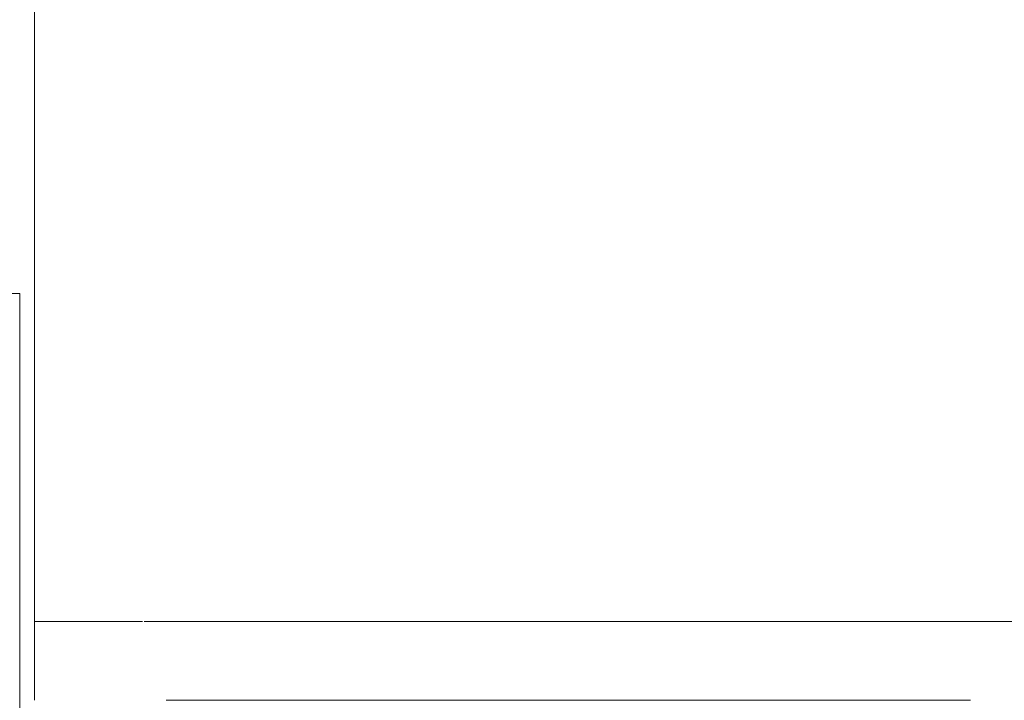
# Model space of a CAD drawing. Header units: millimetres. Extents: x -76482 to 3644, y -39128 to 75172.
# Tile 58 of 92: x -30200 to -29195, y -11211 to -10516. Entities that reach past the tile are written whole.
import ezdxf

# ---------------------------------------------------------------- set-up
doc = ezdxf.new("R2010")
doc.units = ezdxf.units.MM
doc.layers.add('_Beyond_-1', color=250, linetype='Continuous', lineweight=9, true_color=0x333333)
for name, color, linetype, lineweight in [('Common Edges', 7, 'Continuous', 9), ('Walls', 7, 'Continuous', 9), ('Walls-2', 7, 'Continuous', 18)]:
    doc.layers.add(name, color=color, linetype=linetype, lineweight=lineweight)

msp = doc.modelspace()

# ---------------------------------------------------------------- linework, layer by layer
at = {"layer": '_Beyond_-1'}
for p, q in [((-30185, -8600), (-30185, -11130)), ((-30185, -11130), (-30074.8, -11130)), ((-30185, -11130), (-30185, -11210.5)), ((-30073.1, -11130), (-24590.9, -11130))]:
    msp.add_line(p, q, dxfattribs=at)
at = {"layer": 'Common Edges'}
msp.add_line((-30350, -10795), (-30200, -10795), dxfattribs=at)
at = {"layer": 'Walls'}
msp.add_line((-30050.5, -11210.5), (-29229.5, -11210.5), dxfattribs=at)
at = {"layer": 'Walls-2'}
msp.add_line((-30200, -10795), (-30200, -11295), dxfattribs=at)

doc.saveas('drawing.dxf')
